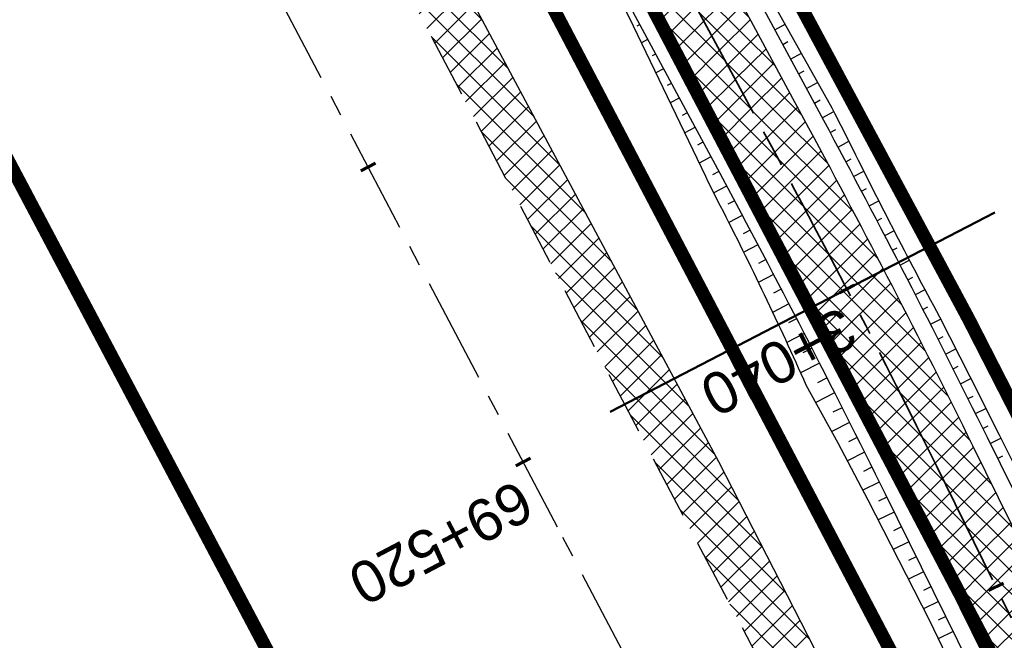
# Model space of a CAD drawing. Header units: metres. Extents: x 7529682 to 7533711, y 5721195 to 5727842.
# Tile 37 of 232: x 7531109 to 7531138, y 5725103 to 5725122. Entities that reach past the tile are written whole.
import ezdxf

# ---------------------------------------------------------------- set-up
doc = ezdxf.new("R2010")
doc.units = ezdxf.units.M
for name, pattern in [('817-dzialki-09-05-04$0$HIDDEN', [0.375, 0.25, -0.125]), ('ACAD_ISO05W100', [33, 24, -3, 0, -3, 0, -3]), ('CENTER', [50.800000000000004, 31.75, -6.35, 6.35, -6.35]), ('CENTER2', [28.575000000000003, 19.05, -3.175, 3.175, -3.175]), ('HIDDEN', [9.524999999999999, 6.35, -3.175])]:
    doc.linetypes.add(name, pattern=pattern)
for name, color, linetype in [('C-DROGI-SYTUACJA', 7, 'Continuous'), ('C-DROGI-SYTUACJA-ETYKIETY', 7, 'Continuous'), ('D-hatch-pobocza', 131, 'Continuous'), ('D-pobocza', 60, 'Continuous'), ('D-rowy', 160, 'Continuous'), ('D-skarpa', 2, 'Continuous'), ('D-skarpa-kreskowanie', 2, 'Continuous')]:
    doc.layers.add(name, color=color, linetype=linetype)
for name, color, linetype, lineweight, true_color in [('D-hatch-ciag-pieszo-rowerowy', 7, 'Continuous', 13, 0xff9f80), ('D-LR-etap-III', 7, '817-dzialki-09-05-04$0$HIDDEN', 50, 0x00008f), ('D-przekroje-pop', 7, 'Continuous', 50, 0x000099)]:
    doc.layers.add(name, color=color, linetype=linetype, lineweight=lineweight, true_color=true_color)
for name, color, linetype, lineweight in [('D-krawędzie', 3, 'Continuous', 30), ('D-obrzeża', 2, 'Continuous', 30), ('D-oś', 10, 'CENTER', 30), ('D-pas-drogowy', 7, 'ACAD_ISO05W100', 50)]:
    doc.layers.add(name, color=color, linetype=linetype, lineweight=lineweight)
doc.layers.add('poprzeczki', color=7, linetype='Continuous', true_color=0x0000c7)
doc.styles.get("Standard").update_dxf_attribs({"font": 'arial.ttf'})
pattern_1 = [(45, (0, 0), (-0.3367596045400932, 0.3367596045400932), []), (135, (0, 0), (-0.3367596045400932, -0.3367596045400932), [])]

# ---------------------------------------------------------------- blocks, each defined once
blk = doc.blocks.new('AeccTickLine')
at = {"color": 0, "linetype": 'ByBlock', "lineweight": -2}
blk.add_line((0, 1), (-3.673819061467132e-16, -1), dxfattribs=at)

msp = doc.modelspace()

# ---------------------------------------------------------------- hatches: boundary and pattern name
at = {"layer": 'D-hatch-ciag-pieszo-rowerowy'}
h = msp.add_hatch(dxfattribs=at)
h.set_pattern_fill('ANSI37', color=256, scale=0.15, style=0)
h.set_pattern_definition(pattern_1)
h.paths.add_polyline_path([(7531118.164896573, 5725142.89718586), (7531117.076540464, 5725142.281955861), (7531130.341235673, 5725117.669805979, -0.009011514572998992), (7531135.298873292, 5725108.060358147), (7531145.035806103, 5725088.322043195, 0.07528570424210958), (7531150.171491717, 5725080.951451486), (7531151.456638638, 5725079.596189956), (7531152.271576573, 5725080.553420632), (7531151.216595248, 5725081.665959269, -0.07525174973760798), (7531146.082702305, 5725089.032917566), (7531136.397298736, 5725108.66009308, 0.008978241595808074), (7531131.457307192, 5725118.233727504)])
h.paths.add_polyline_path([(7531119.253251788, 5725143.512415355), (7531118.164896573, 5725142.89718586), (7531131.457307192, 5725118.233727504, -0.008978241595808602), (7531136.397298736, 5725108.66009308), (7531146.082702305, 5725089.032917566, 0.07525174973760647), (7531151.216595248, 5725081.665959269), (7531152.271576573, 5725080.553420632), (7531153.086514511, 5725081.510651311), (7531152.261569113, 5725082.380603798, -0.0752173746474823), (7531147.129491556, 5725089.743883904), (7531137.494820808, 5725109.261525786, 0.008944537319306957), (7531132.572709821, 5725118.798885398)])
at = {"layer": 'D-hatch-pobocza'}
h = msp.add_hatch(dxfattribs=at)
h.set_pattern_fill('ANSI37', color=256, scale=0.15, style=0)
h.set_pattern_definition(pattern_1)
h.paths.add_polyline_path([(7531057.009999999, 5725246.72), (7531044.19, 5725271.11), (7531030.969999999, 5725296.42), (7531019.37, 5725318.31), (7531007.54, 5725340.71), (7530994.469999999, 5725365.47), (7530982.58, 5725387.65), (7530971.809999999, 5725408.22), (7530959.96, 5725430.76), (7530944.54, 5725460.14), (7530935.92, 5725477.07), (7530923.099999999, 5725500.31), (7530908, 5725529.49), (7530889.658288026, 5725563.375066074), (7530889.585888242, 5725561.256865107), (7530918.171722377, 5725507.178125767), (7530950.162943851, 5725446.305402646), (7530993.419108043, 5725364.264712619), (7531022.766433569, 5725308.719304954), (7531053.80955549, 5725249.872416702), (7531081.165622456, 5725197.874670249), (7531103.902359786, 5725154.540603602), (7531128.123220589, 5725108.448161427), (7531149.321390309, 5725068.209396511), (7531151.44, 5725067.36), (7531152.004139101, 5725067.286014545), (7531141.2, 5725086.69), (7531129.87, 5725108.78), (7531118.46, 5725130.11), (7531107.389999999, 5725151.39), (7531095.36, 5725174.01), (7531083.61, 5725196.49), (7531071.559999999, 5725218.8)])

# ---------------------------------------------------------------- linework, layer by layer
at = {"layer": 'C-DROGI-SYTUACJA', "color": 10, "linetype": 'CENTER2', "lineweight": 35, "ltscale": 0.2}
msp.add_lwpolyline([(7531035.213067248, 5725301.103738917), (7531059.943841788, 5725254.222853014, -0.00440054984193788), (7531062.366458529, 5725249.530815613), (7531071.708538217, 5725231.039993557, 0.004122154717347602), (7531073.975449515, 5725226.643517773), (7531073.975449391, 5725226.643518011), (7531087.383313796, 5725201.158175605), (7531110.121662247, 5725157.821038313), (7531131.457307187, 5725118.233727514, -0.008978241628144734), (7531136.397298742, 5725108.660093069), (7531146.082702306, 5725089.032917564, 0.07525174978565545), (7531151.216595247, 5725081.66595927), (7531154.313313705, 5725078.4002911, -0.06893621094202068), (7531156.868938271, 5725074.829562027)], format="xyb", dxfattribs=at)
at = {"layer": 'D-krawędzie', "linetype": 'HIDDEN', "ltscale": 0.3, "flags": 128}
msp.add_lwpolyline([(7530572.009999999, 5726166.06), (7530620.380949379, 5726072.761487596), (7530641.555222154, 5726032.007915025), (7530660.960861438, 5725995.070069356), (7530689.128213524, 5725941.540167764), (7530707.335918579, 5725907.031820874), (7530725.255781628, 5725873.092686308), (7530743.969545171, 5725837.653904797), (7530770.526708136, 5725787.119408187), (7530787.864146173, 5725754.266918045), (7530809.897571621, 5725712.541613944), (7530824.739035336, 5725684.389287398), (7530840.856259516, 5725653.693092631), (7530860.675070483, 5725616.154465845), (7530865.283000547, 5725607.394015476), (7530878.050274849, 5725583.079962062), (7530918.171722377, 5725507.178125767), (7530950.162943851, 5725446.305402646), (7530993.419108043, 5725364.264712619), (7531022.766433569, 5725308.719304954), (7531053.80955549, 5725249.872416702), (7531081.165622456, 5725197.874670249), (7531103.902359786, 5725154.540603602), (7531128.123220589, 5725108.448161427), (7531149.3, 5725068.249999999), (7531167.380094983, 5725033.766927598), (7531197.164745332, 5724976.987689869), (7531228.151004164, 5724918.034426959), (7531253.152837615, 5724870.491119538), (7531286.7961686, 5724806.653565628), (7531306.739858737, 5724768.664832), (7531335.094443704, 5724714.652299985), (7531357.3191504, 5724672.438740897), (7531373.644908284, 5724641.454376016), (7531392.161870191, 5724605.998675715), (7531418.480331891, 5724555.852756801), (7531439.726902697, 5724515.582472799), (7531468.399107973, 5724461.077223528), (7531491.782023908, 5724416.527754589), (7531531.990296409, 5724339.832565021), (7531557.226635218, 5724291.658956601), (7531569.851546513, 5724267.577443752), (7531591.375556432, 5724226.547822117), (7531610.003879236, 5724191.103071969), (7531616.882991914, 5724177.998849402), (7531629.984986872, 5724153.025496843), (7531641.006768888, 5724132.021778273), (7531664.906257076, 5724087.616922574), (7531677.64401952, 5724064.785715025), (7531683.112433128, 5724054.988140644), (7531686.752875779, 5724048.180044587), (7531695.447538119, 5724031.696667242), (7531703.748818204, 5724015.917210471), (7531709.214143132, 5724005.513965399), (7531719.388607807, 5723986.14687362), (7531726.295217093, 5723973.000144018), (7531732.740794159, 5723960.735633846), (7531735.13, 5723956.19)], dxfattribs=at)
at = {"layer": 'D-LR-etap-III', "ltscale": 10, "flags": 128}
msp.add_lwpolyline([(7531750.474471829, 5723895.103125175, 0.4, 0.4, 0), (7531750.505, 5723895.13, 0.4, 0.4, 0), (7531682.71, 5724022.92, 0.4, 0.4, 0), (7531619.177023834, 5724147.203692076, 0.4, 0.4, 0), (7531592.308960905, 5724198.48863389, 0.4, 0.4, 0), (7531553.263875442, 5724272.918564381, 0.4, 0.4, 0), (7531504.019999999, 5724366.79, 0.4, 0.4, 0), (7531482.09, 5724407.62, 0.4, 0.4, 0), (7531412.350402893, 5724541.182759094, 0.4, 0.4, 0), (7531388.463669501, 5724586.929768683, 0.4, 0.4, 0), (7531345.12, 5724669.94, 0.4, 0.4, 0), (7531127.66, 5725081.67, 0.4, 0.4, 0), (7531059.253139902, 5725211.040795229, 0.4, 0.4, 0), (7531008.007244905, 5725307.953830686, 0.4, 0.4, 0), (7530964.181635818, 5725390.835555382, 0.4, 0.4, 0), (7530914.557354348, 5725484.683561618, 0.4, 0.4, 0), (7530865.243241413, 5725577.493975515, 0.4, 0.4, 0), (7530840.085257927, 5725624.058651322, 0.4, 0.4, 0), (7530802.559525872, 5725694.924584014, 0.4, 0.4, 0), (7530755.54, 5725787.51, 0.4, 0.4, 0), (7530708.717810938, 5725876.303221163, 0.4, 0.4, 0), (7530695.12, 5725902.09, 0.4, 0.4, 0), (7530642.91397006, 5726001.07839487, 0.4, 0.4, 0), (7530634.934723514, 5726016.146615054, 0.4, 0.4, 0), (7530610.820000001, 5726061.929999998, 0.4, 0.4, 0), (7530610.820000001, 5726061.929999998, 0.4, 0.4, 0), (7530607.21, 5726063.51, 0.4, 0.4, 0), (7530597.42, 5726080.68, 0.4, 0.4, 0), (7530591.16, 5726088.44, 0.4, 0.4, 0), (7530581.28, 5726107.21, 0.4, 0.4, 0), (7530571.29, 5726130.56, 0.4, 0.4, 0), (7530549.554994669, 5726171.527317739, 0.4, 0.4, 0), (7530531.014309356, 5726206.473807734, 0.4, 0.4, 0), (7530516.461208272, 5726236.016618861, 0.4, 0.4, 0), (7530500.798929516, 5726266.141265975, 0.4, 0.4, 0), (7530491.349999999, 5726283.94, 0.4, 0.4, 0), (7530482.4, 5726303.41, 0.4, 0.4, 0), (7530482.4, 5726303.41, 0.4, 0.4, 0), (7530450.41, 5726357.28, 0.4, 0.4, 0), (7530397.759396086, 5726458.499907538, 0.4, 0.4, 0), (7530334.707815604, 5726583.664702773, 0.4, 0.4, 0), (7530303.939274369, 5726645.167943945, 0.4, 0.4, 0), (7530300.509779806, 5726651.777515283, 0.4, 0.4, 0), (7530289.213532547, 5726671.966724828, 0.4, 0.4, 0), (7530281.54, 5726685.57, 0.4, 0.4, 0), (7530261.37085633, 5726724.163374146, 0.4, 0.4, 0), (7530254.03, 5726738.21, 0.4, 0.4, 0), (7530197.219999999, 5726845.06, 0.4, 0.4, 0), (7530194.71, 5726849.15, 0.4, 0.4, 0), (7530195.92, 5726850.75, 0.4, 0.4, 0), (7530170.546669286, 5726892.961489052, 0.4, 0.4, 0), (7530143.174718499, 5726945.065838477, 0.4, 0.4, 0), (7530105.059999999, 5727018.32, 0.4, 0.4, 0), (7530100.059999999, 5727027.16, 0.4, 0.4, 0), (7530062.318670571, 5727099.625398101, 0.4, 0.4, 0), (7530015.378537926, 5727189.420463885, 0.4, 0.4, 0), (7529983.207960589, 5727250.206596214, 0.4, 0.4, 0), (7529953.284293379, 5727306.74720398, 0.4, 0.4, 0), (7529900.67053443, 5727406.15903814, 0.4, 0.4, 0), (7529890.630239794, 5727425.131178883, 0.4, 0.4, 0), (7529875.155383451, 5727454.426350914, 0.4, 0.4, 0), (7529857.560096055, 5727487.787346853, 0.4, 0.4, 0), (7529835.194401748, 5727530.19312405, 0.4, 0.4, 0), (7529811.740544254, 5727574.662079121, 0.4, 0.4, 0), (7529792.101859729, 5727611.922638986, 0.4, 0.4, 0), (7529768.066117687, 5727657.469613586, 0.4, 0.4, 0), (7529755.210566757, 5727682.131373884, 0.4, 0.4, 0), (7529753.309999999, 5727681.13, 0.4, 0.4, 0), (7529739.21, 5727707.77, 0.4, 0.4, 0), (7529735.394745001, 5727711.251990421, 0.4, 0.4, 0), (7529725.42, 5727730.2, 0.4, 0.4, 0), (7529723.55, 5727729.88, 0.4, 0.4, 0), (7529695.566668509, 5727782.932080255, 0.4, 0.4, 0), (7529717.67971874, 5727794.024357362, 0.4, 0.4, 0), (7529736.274870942, 5727758.647400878, 0.4, 0.4, 0), (7529736.274870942, 5727758.647400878, 0.4, 0.4, 0), (7529744.511003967, 5727750.406106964, 0.4, 0.4, 0), (7529744.511003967, 5727750.406106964, 0.4, 0.4, 0), (7529750.282568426, 5727738.549848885, 0.4, 0.4, 0), (7529777.108510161, 5727687.569424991, 0.4, 0.4, 0), (7529796.51537536, 5727651.329932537, 0.4, 0.4, 0), (7529814.937945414, 5727616.793170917, 0.4, 0.4, 0), (7529839.006722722, 5727572.303976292, 0.4, 0.4, 0), (7529860.617626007, 5727532.509108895, 0.4, 0.4, 0), (7529882.348967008, 5727491.504261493, 0.4, 0.4, 0), (7529904.865139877, 5727449.096370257, 0.4, 0.4, 0), (7529920.747384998, 5727418.884773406, 0.4, 0.4, 0), (7529946.676504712, 5727368.547487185, 0.4, 0.4, 0), (7529972.024701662, 5727320.573310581, 0.4, 0.4, 0), (7529987.740014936, 5727290.153392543, 0.4, 0.4, 0), (7529996.497385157, 5727273.661630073, 0.4, 0.4, 0), (7530017.541471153, 5727234.202689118, 0.4, 0.4, 0), (7530033.053657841, 5727204.864166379, 0.4, 0.4, 0), (7530051.622983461, 5727170.222745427, 0.4, 0.4, 0), (7530069.276612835, 5727137.015751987, 0.4, 0.4, 0), (7530089.385386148, 5727097.533639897, 0.4, 0.4, 0), (7530109.712512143, 5727060.746615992, 0.4, 0.4, 0), (7530136.769722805, 5727011.640131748, 0.4, 0.4, 0), (7530162.446686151, 5726962.743777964, 0.4, 0.4, 0), (7530187.674104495, 5726916.992101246, 0.4, 0.4, 0), (7530207.820739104, 5726879.335323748, 0.4, 0.4, 0), (7530230.625609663, 5726834.518686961, 0.4, 0.4, 0), (7530262.288093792, 5726776.61832811, 0.4, 0.4, 0), (7530277.509672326, 5726760.213143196, 0.4, 0.4, 0), (7530286.036865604, 5726744.106684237, 0.4, 0.4, 0), (7530288.097472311, 5726735.884066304, 0.4, 0.4, 0), (7530290.393870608, 5726725.046963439, 0.4, 0.4, 0), (7530296.17664807, 5726713.582980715, 0.4, 0.4, 0), (7530302.726195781, 5726701.18226779, 0.4, 0.4, 0), (7530325.685047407, 5726657.466383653, 0.4, 0.4, 0), (7530343.243978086, 5726623.648592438, 0.4, 0.4, 0), (7530360.229820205, 5726591.746871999, 0.4, 0.4, 0), (7530383.20855044, 5726548.059469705, 0.4, 0.4, 0), (7530406.017875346, 5726503.605514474, 0.4, 0.4, 0), (7530427.464919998, 5726462.620289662, 0.4, 0.4, 0), (7530447.9278544, 5726424.388014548, 0.4, 0.4, 0), (7530471.126878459, 5726379.920667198, 0.4, 0.4, 0), (7530490.501003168, 5726343.033350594, 0.4, 0.4, 0), (7530509.499458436, 5726306.733076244, 0.4, 0.4, 0), (7530529.890269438, 5726267.244072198, 0.4, 0.4, 0), (7530543.852446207, 5726238.990319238, 0.4, 0.4, 0), (7530554.808897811, 5726218.943990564, 0.4, 0.4, 0), (7530559.027108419, 5726212.223286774, 0.4, 0.4, 0), (7530563.060988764, 5726206.409670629, 0.4, 0.4, 0), (7530566.93354971, 5726200.463543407, 0.4, 0.4, 0), (7530569.771022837, 5726194.901501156, 0.4, 0.4, 0), (7530571.47319415, 5726191.282350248, 0.4, 0.4, 0), (7530572.839142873, 5726188.024533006, 0.4, 0.4, 0), (7530575.295071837, 5726182.034664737, 0.4, 0.4, 0), (7530579.736851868, 5726173.306070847, 0.4, 0.4, 0), (7530583.3, 5726167.41, 0.4, 0.4, 0), (7530593.4, 5726163.33, 0.4, 0.4, 0), (7530598.618375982, 5726155.264489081, 0.4, 0.4, 0), (7530608.258304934, 5726140.497132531, 0.4, 0.4, 0), (7530603.269999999, 5726136.83, 0.4, 0.4, 0), (7530606.53, 5726131.84, 0.4, 0.4, 0), (7530604.239057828, 5726124.21679044, 0.4, 0.4, 0), (7530605.847136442, 5726121.630127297, 0.4, 0.4, 0), (7530608.971611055, 5726116.164124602, 0.4, 0.4, 0), (7530618.114293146, 5726097.791111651, 0.4, 0.4, 0), (7530651.213125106, 5726034.959524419, 0.4, 0.4, 0), (7530670.243741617, 5725998.61095082, 0.4, 0.4, 0), (7530698.075474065, 5725945.952624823, 0.4, 0.4, 0), (7530716.505955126, 5725911.3051464, 0.4, 0.4, 0), (7530735.223454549, 5725875.667401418, 0.4, 0.4, 0), (7530752.504235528, 5725842.154920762, 0.4, 0.4, 0), (7530778.310652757, 5725793.501254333, 0.4, 0.4, 0), (7530797.499961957, 5725756.381811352, 0.4, 0.4, 0), (7530812.518974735, 5725728.28874362, 0.4, 0.4, 0), (7530820.039295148, 5725713.160404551, 0.4, 0.4, 0), (7530822.422446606, 5725710.193574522, 0.4, 0.4, 0), (7530833.154893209, 5725688.800634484, 0.4, 0.4, 0), (7530849.629354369, 5725656.158601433, 0.4, 0.4, 0), (7530867.98290276, 5725621.963939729, 0.4, 0.4, 0), (7530872.629809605, 5725612.88760475, 0.4, 0.4, 0), (7530880.354488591, 5725597.594500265, 0.4, 0.4, 0), (7530883.839446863, 5725593.389159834, 0.4, 0.4, 0), (7530891.782113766, 5725587.763349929, 0.4, 0.4, 0), (7530895.038670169, 5725584.280746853, 0.4, 0.4, 0), (7530897.033644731, 5725580.941110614, 0.4, 0.4, 0), (7530900.951646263, 5725579.945856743, 0.4, 0.4, 0), (7530904.80970798, 5725571.977328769, 0.4, 0.4, 0), (7530903.682362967, 5725568.566434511, 0.4, 0.4, 0), (7530908.900614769, 5725558.844845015, 0.4, 0.4, 0), (7530910.252030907, 5725545.671606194, 0.4, 0.4, 0), (7530912.872986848, 5725538.645543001, 0.4, 0.4, 0), (7530945.278171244, 5725478.464284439, 0.4, 0.4, 0), (7530959.692318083, 5725450.24628822, 0.4, 0.4, 0), (7531002.82670893, 5725368.192370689, 0.4, 0.4, 0), (7531044.703532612, 5725290.314293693, 0.4, 0.4, 0), (7531064.098839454, 5725253.212562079, 0.4, 0.4, 0), (7531083.010253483, 5725216.677517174, 0.4, 0.4, 0), (7531113.013137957, 5725158.465613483, 0.4, 0.4, 0), (7531137.364304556, 5725113.07076138, 0.4, 0.4, 0), (7531150.830830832, 5725086.711759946, 0.4, 0.4, 0), (7531159.745663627, 5725076.640848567, 0.4, 0.4, 0), (7531166.309999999, 5725074.58, 0.4, 0.4, 0), (7531172.29, 5725062.58, 0.4, 0.4, 0), (7531170.589828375, 5725055.605912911, 0.4, 0.4, 0), (7531173.732823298, 5725044.080706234, 0.4, 0.4, 0), (7531215.342008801, 5724964.859648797, 0.4, 0.4, 0), (7531238.054496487, 5724921.684649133, 0.4, 0.4, 0), (7531262.389821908, 5724875.282876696, 0.4, 0.4, 0), (7531295.587160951, 5724811.265731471, 0.4, 0.4, 0), (7531348.487908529, 5724712.362812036, 0.4, 0.4, 0), (7531363.740817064, 5724682.68394264, 0.4, 0.4, 0), (7531366.986905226, 5724675.865317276, 0.4, 0.4, 0), (7531382.541261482, 5724646.110625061, 0.4, 0.4, 0), (7531401.299165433, 5724610.874551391, 0.4, 0.4, 0), (7531428.964837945, 5724558.862274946, 0.4, 0.4, 0), (7531449.111202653, 5724520.397801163, 0.4, 0.4, 0), (7531477.292992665, 5724465.831467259, 0.4, 0.4, 0), (7531500.996290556, 5724421.112506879, 0.4, 0.4, 0), (7531512.121834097, 5724400.549045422, 0.4, 0.4, 0), (7531513.78163794, 5724396.757451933, 0.4, 0.4, 0), (7531526.32, 5724379.39, 0.4, 0.4, 0), (7531566.783642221, 5724302.73628205, 0.4, 0.4, 0), (7531578.579156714, 5724282.774819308, 0.4, 0.4, 0), (7531584.232619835, 5724273.111246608, 0.4, 0.4, 0), (7531590.109283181, 5724263.508189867, 0.4, 0.4, 0), (7531593.027899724, 5724258.771479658, 0.4, 0.4, 0), (7531595.711841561, 5724254.226824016, 0.4, 0.4, 0), (7531601.659976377, 5724243.898197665, 0.4, 0.4, 0), (7531606.097733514, 5724235.986407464, 0.4, 0.4, 0), (7531609.382207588, 5724230.799061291, 0.4, 0.4, 0), (7531611.580260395, 5724227.671180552, 0.4, 0.4, 0), (7531612.707802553, 5724225.86410867, 0.4, 0.4, 0), (7531618.665224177, 5724214.480919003, 0.4, 0.4, 0), (7531619.885522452, 5724212.333950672, 0.4, 0.4, 0), (7531620.931818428, 5724210.787064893, 0.4, 0.4, 0), (7531623.518605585, 5724207.111542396, 0.4, 0.4, 0), (7531626.143926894, 5724203.61306897, 0.4, 0.4, 0), (7531632.022984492, 5724196.485954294, 0.4, 0.4, 0), (7531653.949089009, 5724152.617641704, 0.4, 0.4, 0), (7531656.750690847, 5724143.103797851, 0.4, 0.4, 0), (7531659.61440691, 5724133.254504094, 0.4, 0.4, 0), (7531661.627147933, 5724128.646047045, 0.4, 0.4, 0.01093811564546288), (7531674.314987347, 5724101.43546424, 0.4, 0.4, 0), (7531685.137626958, 5724081.408252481, 0.4, 0.4, 0), (7531692.159945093, 5724066.277333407, 0.4, 0.4, 0), (7531699.662164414, 5724051.388120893, 0.4, 0.4, 0), (7531704.480624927, 5724040.808561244, 0.4, 0.4, 0), (7531704.480624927, 5724040.808561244, 0.4, 0.4, 0), (7531704.401251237, 5724037.368913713, 0.4, 0.4, 0), (7531720.383609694, 5724003.441317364, 0.4, 0.4, 0), (7531728.79890528, 5723986.206298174, 0.4, 0.4, 0), (7531733.237926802, 5723977.192631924, 0.4, 0.4, 0), (7531736.750027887, 5723969.505210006, 0.4, 0.4, 0), (7531737.336143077, 5723968.518916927, 0.4, 0.4, 0), (7531738.285051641, 5723967.699360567, 0.4, 0.4, 0), (7531742.180915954, 5723962.346428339, 0.4, 0.4, 0), (7531744.286141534, 5723958.615526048, 0.4, 0.4, 0), (7531755.393260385, 5723944.192617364, 0.4, 0.4, 0), (7531758.69, 5723936.76, 0.4, 0.4, 0), (7531780.08, 5723929.25, 0.4, 0.4, 0), (7531792.611989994, 5723906.337708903, 0.4, 0.4, 0), (7531792.611989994, 5723906.337708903, 0.4, 0.4, 0), (7531756.962094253, 5723883.055323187, 0.4, 0.4, 0), (7531750.46, 5723895.130000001, 0.4, 0.4, 0), (7531750.46, 5723895.130000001, 0, 0, 0)], format="xyseb", dxfattribs=at)
at = {"layer": 'D-obrzeża'}
for points in [[(7531157.820350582, 5725075.705429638, 0.06860366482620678), (7531155.433696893, 5725079.035412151), (7531152.261569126, 5725082.380603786, -0.07521737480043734), (7531147.129491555, 5725089.743883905), (7531137.494820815, 5725109.261525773, 0.00894453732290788), (7531132.572709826, 5725118.798885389), (7531111.228553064, 5725158.401807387), (7531088.489882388, 5725201.739558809), (7531075.086492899, 5725227.216395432, -0.00412215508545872), (7531072.81958177, 5725231.612870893), (7531063.477188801, 5725250.10431303, 0.004400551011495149), (7531061.054571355, 5725254.796351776), (7531036.313724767, 5725301.696330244, 0.00422807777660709)], [(7531034.112408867, 5725300.511149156), (7531058.833112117, 5725253.649354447, -0.004400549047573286), (7531061.255728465, 5725248.957317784), (7531070.597494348, 5725230.467116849, 0.004122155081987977), (7531072.864405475, 5725226.070641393), (7531086.276745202, 5725200.576792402), (7531109.014771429, 5725157.240269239), (7531130.341235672, 5725117.66980598, -0.009011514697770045), (7531135.298873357, 5725108.060358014), (7531145.035806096, 5725088.322043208, 0.07528570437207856), (7531150.171491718, 5725080.951451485), (7531153.382484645, 5725077.565274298, -0.06860366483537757), (7531155.769138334, 5725074.235291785), (7531156.913255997, 5725072.063506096)]]:
    msp.add_lwpolyline(points, format="xyb", dxfattribs=at)
at = {"layer": 'D-oś', "ltscale": 0.1}
msp.add_lwpolyline([(7531488.682972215, 5724414.901138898), (7531465.30154836, 5724459.447768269), (7531436.630334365, 5724513.951133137), (7531415.382990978, 5724554.222881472), (7531389.061122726, 5724604.375291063), (7531370.54547166, 5724639.828481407), (7531354.22214964, 5724670.808223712), (7531331.99647235, 5724713.023626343), (7531303.640952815, 5724767.037938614), (7531283.698553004, 5724805.024214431), (7531250.055061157, 5724868.862076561), (7531225.052886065, 5724916.406033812), (7531194.065303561, 5724975.361817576), (7531164.280332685, 5725032.141666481), (7531146.201824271, 5725066.621712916), (7531125.025790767, 5725106.818458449), (7531100.803065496, 5725152.914450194), (7531078.067230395, 5725196.24679728), (7531050.712974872, 5725248.241100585), (7531019.671816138, 5725307.084268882), (7530990.323090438, 5725362.632329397), (7530947.065833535, 5725444.675091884), (7530915.075467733, 5725505.546186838), (7530874.953735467, 5725581.448561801)], dxfattribs=at)
at = {"layer": 'D-pas-drogowy', "ltscale": 0.2, "flags": 128}
msp.add_lwpolyline([(7531633.018560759, 5724182.834272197, 0.4, 0.4, 0), (7531617.558899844, 5724211.608162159, 0.4, 0.4, 0), (7531566.783642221, 5724302.73628205, 0.4, 0.4, 0), (7531538.419082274, 5724356.469679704, 0.4, 0.4, 0), (7531526.32, 5724379.39, 0.4, 0.4, 0), (7531516.102085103, 5724393.607319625, 0.4, 0.4, 0.001485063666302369), (7531513.78037409, 5724396.837773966, 0.4, 0.4, 0), (7531501.87, 5724413.41, 0.4, 0.4, 0), (7531474.926107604, 5724464.507896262, 0.4, 0.4, 0), (7531446.200436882, 5724518.992313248, 0.4, 0.4, 0), (7531424.962185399, 5724559.262257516, 0.4, 0.4, 0), (7531398.444460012, 5724609.565801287, 0.4, 0.4, 0), (7531379.647455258, 5724645.216004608, 0.4, 0.4, 0), (7531365.23, 5724672.56, 0.4, 0.4, 0), (7531341.305752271, 5724717.915356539, 0.4, 0.4, 0), (7531312.899996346, 5724771.788898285, 0.4, 0.4, 0), (7531292.590923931, 5724810.306502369, 0.4, 0.4, 0), (7531259.391619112, 5724873.271351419, 0.4, 0.4, 0), (7531233.740401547, 5724921.922582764, 0.4, 0.4, 0), (7531203.072738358, 5724980.092044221, 0.4, 0.4, 0), (7531173.471398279, 5725036.225177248, 0.4, 0.4, 0), (7531168.269999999, 5725046.09, 0.4, 0.4, 0), (7531172.29, 5725062.58, 0.4, 0.4, 0), (7531166.309999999, 5725074.58, 0.4, 0.4, 0), (7531150.32, 5725079.6, 0.4, 0.4, 0), (7531141.5, 5725096.43, 0.4, 0.4, 0), (7531109.311735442, 5725157.814415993, 0.4, 0.4, 0), (7531086.641300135, 5725201.047918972, 0.4, 0.4, 0), (7531059.198258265, 5725253.383662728, 0.4, 0.4, 0), (7531028.206828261, 5725312.48946212, 0.4, 0.4, 0), (7530999.104694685, 5725367.990143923, 0.4, 0.4, 0), (7530956.247527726, 5725449.724815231, 0.4, 0.4, 0), (7530924.397774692, 5725510.463768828, 0.4, 0.4, 0), (7530897.509999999, 5725561.74, 0.4, 0.4, 0), (7530894.46, 5725566.14, 0.4, 0.4, 0), (7530892.16, 5725570.49, 0.4, 0.4, 0), (7530869.362688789, 5725613.307018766, 0.4, 0.4, 0), (7530861.693971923, 5725627.704613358, 0.4, 0.4, 0), (7530852.74, 5725644.52, 0.4, 0.4, 0), (7530831.509999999, 5725684.2, 0.4, 0.4, 0), (7530811.13, 5725722.52, 0.4, 0.4, 0), (7530792.3476413, 5725757.940652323, 0.4, 0.4, 0), (7530768.03, 5725803.8, 0.4, 0.4, 0), (7530748.768542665, 5725840.178507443, 0.4, 0.4, 0), (7530727.7, 5725879.97, 0.4, 0.4, 0), (7530712.0981582, 5725909.54523909, 0.4, 0.4, 0), (7530693.644105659, 5725944.645156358, 0.4, 0.4, 0), (7530665.702224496, 5725997.538976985, 0.4, 0.4, 0), (7530641.759999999, 5726042.88, 0.4, 0.4, 0), (7530616.5, 5726091.48, 0.4, 0.4, 0), (7530604.628439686, 5726114.319880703, 0.4, 0.4, -0.007762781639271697), (7530602.5, 5726118.43, 0.4, 0.4, 0), (7530603.992037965, 5726123.394821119, 0.4, 0.4, 0), (7530606.53, 5726131.84, 0.4, 0.4, 0), (7530603.269999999, 5726136.83, 0.4, 0.4, 0), (7530593.775620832, 5726151.368713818, 0.4, 0.4, 0), (7530590.202637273, 5726156.84001263, 0.4, 0.4, 0), (7530583.3, 5726167.41, 0.4, 0.4, 0), (7530580.578343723, 5726170.427567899, 0.4, 0.4, 0), (7530575.849999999, 5726175.67, 0.4, 0.4, 0), (7530569.009999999, 5726186.66, 0.4, 0.4, 0), (7530562.555322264, 5726199.189409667, 0.4, 0.4, 0), (7530555.67, 5726211.39, 0.4, 0.4, 0), (7530548.29, 5726224.23, 0.4, 0.4, 0), (7530540.58, 5726237.71, 0.4, 0.4, 0), (7530532.679999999, 5726252.65, 0.4, 0.4, 0), (7530524.059999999, 5726269.35, 0.4, 0.4, 0), (7530502.82, 5726309.91, 0.4, 0.4, 0), (7530488.83, 5726336.63, 0.4, 0.4, 0), (7530466.03, 5726380.16, 0.4, 0.4, 0), (7530438.469999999, 5726432.77, 0.4, 0.4, 0), (7530424.53, 5726459.09, 0.4, 0.4, 0), (7530401.63, 5726502.97, 0.4, 0.4, 0), (7530383.38, 5726538.06, 0.4, 0.4, 0), (7530353.969999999, 5726593.52, 0.4, 0.4, 0), (7530338.469999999, 5726622.74, 0.4, 0.4, 0), (7530322.009999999, 5726653.88, 0.4, 0.4, 0), (7530297.54, 5726700.33, 0.4, 0.4, 0), (7530287.38, 5726719.6, 0.4, 0.4, 0), (7530285.94993921, 5726722.315508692, 0.4, 0.4, 0), (7530280.259999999, 5726733.12, 0.4, 0.4, 0), (7530266.73, 5726758.74, 0.4, 0.4, 0), (7530260.42, 5726770.47, 0.4, 0.4, 0), (7530253.25, 5726783.82, 0.4, 0.4, 0), (7530244.95, 5726799.33, 0.4, 0.4, 0), (7530239.389999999, 5726808.49, 0.4, 0.4, 0), (7530238.29, 5726807.9, 0.4, 0.4, 0), (7530218.11, 5726850.67, 0.4, 0.4, 0), (7530175.906646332, 5726928.168028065, 0.4, 0.4, 0), (7530096.679999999, 5727076.15, 0.4, 0.4, 0), (7530094.679999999, 5727079.89, 0.4, 0.4, 0), (7530064.59693469, 5727135.522637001, 0.4, 0.4, 0), (7530046.730970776, 5727168.8921561, 0.4, 0.4, 0), (7530025.803045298, 5727208.461374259, 0.4, 0.4, 0), (7530012.846501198, 5727232.979315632, 0.4, 0.4, 0), (7529994.15, 5727268.45, 0.4, 0.4, 0), (7529981.670868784, 5727291.93018666, 0.4, 0.4, 0), (7529949.889999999, 5727351.73, 0.4, 0.4, 0), (7529924.75, 5727399.03, 0.4, 0.4, 0), (7529915.515824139, 5727417.099754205, 0.4, 0.4, 0), (7529885.83, 5727475.19, 0.4, 0.4, 0), (7529862.559999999, 5727519.97, 0.4, 0.4, 0), (7529852.984923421, 5727538.191086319, 0.4, 0.4, 0), (7529836.513084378, 5727569.51130111, 0.4, 0.4, 0), (7529815.36890814, 5727609.140983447, 0.4, 0.4, 0), (7529792.795203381, 5727651.247499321, 0.4, 0.4, 0), (7529774.199114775, 5727685.858348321, 0.4, 0.4, 0), (7529746.966026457, 5727736.059440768, 0.4, 0.4, 0), (7529733.92, 5727757.62, 0.4, 0.4, 0), (7529708.607472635, 5727806.388536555, 0.4, 0.4, 0), (7529688.491967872, 5727796.344621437, 0.4, 0.4, 0), (7529723.55, 5727729.88, 0.4, 0.4, 0), (7529725.42, 5727730.2, 0.4, 0.4, 0), (7529735.38, 5727711.28, 0.4, 0.4, 0), (7529739.21, 5727707.77, 0.4, 0.4, 0), (7529753.309999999, 5727681.13, 0.4, 0.4, 0), (7529755.178396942, 5727682.114424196, 0.4, 0.4, 0), (7529792.101859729, 5727611.922638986, 0.4, 0.4, 0), (7529811.740544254, 5727574.662079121, 0.4, 0.4, 0), (7529835.194401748, 5727530.19312405, 0.4, 0.4, 0), (7529857.560096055, 5727487.787346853, 0.4, 0.4, 0), (7529875.155383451, 5727454.426350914, 0.4, 0.4, 0), (7529890.630239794, 5727425.131178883, 0.4, 0.4, 0), (7529900.67053443, 5727406.15903814, 0.4, 0.4, 0), (7529953.284293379, 5727306.74720398, 0.4, 0.4, 0), (7529983.207960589, 5727250.206596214, 0.4, 0.4, 0), (7530015.378537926, 5727189.420463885, 0.4, 0.4, 0), (7530062.318670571, 5727099.625398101, 0.4, 0.4, 0), (7530100.059999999, 5727027.16, 0.4, 0.4, 0), (7530105.059999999, 5727018.32, 0.4, 0.4, 0), (7530143.174718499, 5726945.065838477, 0.4, 0.4, 0), (7530170.546669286, 5726892.961489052, 0.4, 0.4, 0), (7530195.92, 5726850.75, 0.4, 0.4, 0), (7530194.71, 5726849.15, 0.4, 0.4, 0), (7530197.219999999, 5726845.06, 0.4, 0.4, 0), (7530254.03, 5726738.21, 0.4, 0.4, 0), (7530261.37085633, 5726724.163374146, 0.4, 0.4, 0), (7530281.54, 5726685.57, 0.4, 0.4, 0), (7530289.213532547, 5726671.966724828, 0.4, 0.4, 0), (7530300.509779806, 5726651.777515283, 0.4, 0.4, 0), (7530303.939274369, 5726645.167943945, 0.4, 0.4, 0), (7530334.707815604, 5726583.664702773, 0.4, 0.4, 0), (7530397.759396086, 5726458.499907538, 0.4, 0.4, 0), (7530450.41, 5726357.28, 0.4, 0.4, 0), (7530482.4, 5726303.41, 0.4, 0.4, 0), (7530483.687990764, 5726301.003383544, 0.4, 0.4, 0), (7530491.349999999, 5726283.94, 0.4, 0.4, 0), (7530512.67, 5726243.78, 0.4, 0.4, 0), (7530529.429999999, 5726209.46, 0.4, 0.4, 0), (7530571.29, 5726130.56, 0.4, 0.4, 0), (7530581.28, 5726107.21, 0.4, 0.4, 0), (7530591.16, 5726088.44, 0.4, 0.4, 0), (7530597.42, 5726080.68, 0.4, 0.4, 0), (7530607.21, 5726063.51, 0.4, 0.4, 0), (7530610.820000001, 5726061.929999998, 0.4, 0.4, 0), (7530634.934723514, 5726016.146615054, 0.4, 0.4, 0), (7530642.91397006, 5726001.07839487, 0.4, 0.4, 0), (7530695.12, 5725902.09, 0.4, 0.4, 0), (7530708.717810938, 5725876.303221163, 0.4, 0.4, 0), (7530755.54, 5725787.51, 0.4, 0.4, 0), (7530802.559525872, 5725694.924584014, 0.4, 0.4, 0), (7530840.085257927, 5725624.058651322, 0.4, 0.4, 0), (7530865.243241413, 5725577.493975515, 0.4, 0.4, 0), (7530914.557354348, 5725484.683561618, 0.4, 0.4, 0), (7530964.181635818, 5725390.835555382, 0.4, 0.4, 0), (7531008.007244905, 5725307.953830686, 0.4, 0.4, 0), (7531059.253139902, 5725211.040795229, 0.4, 0.4, 0), (7531127.66, 5725081.67, 0.4, 0.4, 0), (7531345.12, 5724669.94, 0.4, 0.4, 0), (7531388.463669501, 5724586.929768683, 0.4, 0.4, 0), (7531412.350402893, 5724541.182759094, 0.4, 0.4, 0), (7531482.09, 5724407.62, 0.4, 0.4, 0), (7531504.019999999, 5724366.79, 0.4, 0.4, 0), (7531519.374444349, 5724337.520497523, 0.4, 0.4, 0), (7531563.748815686, 5724252.931583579, 0.4, 0.4, 0), (7531602.175111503, 5724179.681224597, 0.4, 0.4, 0), (7531619.177023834, 5724147.203692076, 0.4, 0.4, 0), (7531625.038493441, 5724135.63500206, 0.4, 0.4, 0), (7531656.796442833, 5724073.31633882, 0.4, 0.4, 0), (7531675.12, 5724037.36, 0.4, 0.4, 0), (7531682.71, 5724022.92, 0.4, 0.4, 0), (7531705.565196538, 5723979.810545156, 0.4, 0.4, 0), (7531736.605941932, 5723921.261514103, 0.4, 0.4, 0), (7531750.46, 5723895.130000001, 0.4, 0.4, 0), (7531740.769999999, 5723886.56, 0.4, 0.4, 0), (7531732.86, 5723885, 0.4, 0.4, 0), (7531722.179999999, 5723887.77, 0.4, 0.4, 0), (7531729.87, 5723862.17, 0.4, 0.4, 0), (7531742.92, 5723861.93, 0.4, 0.4, 0), (7531763.71, 5723859.52, 0.4, 0.4, 0), (7531768.42, 5723854.12, 0.4, 0.4, 0), (7531787.42, 5723817.97, 0.4, 0.4, 0), (7531795.57, 5723809.82, 0.4, 0.4, 0), (7531816.346897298, 5723819.850397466, 0.4, 0.4, 0), (7531816.346897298, 5723819.850397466, 0.4, 0.4, 0), (7531805.059999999, 5723843.23, 0.4, 0.4, 0), (7531803.61, 5723886.23, 0.4, 0.4, 0), (7531803.61, 5723886.23, 0.4, 0.4, 0), (7531780.08, 5723929.25, 0.4, 0.4, 0), (7531758.69, 5723936.76, 0.4, 0.4, 0), (7531749.3590272, 5723946.412126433, 0.4, 0.4, 0), (7531742.71, 5723953.29, 0.4, 0.4, 0), (7531735.177368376, 5723967.877529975, 0.4, 0.4, 0), (7531722.37, 5723992.68, 0.4, 0.4, 0), (7531705.041669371, 5724030.885563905, 0.4, 0.4, 0), (7531699.469999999, 5724043.17, 0.4, 0.4, 0), (7531692.69, 5724058.11, 0.4, 0.4, 0), (7531679.672010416, 5724084.016803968, 0.4, 0.4, 0), (7531674.55, 5724094.21, 0.4, 0.4, 0), (7531666.633166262, 5724114.002855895, 0.4, 0.4, 0), (7531649, 5724153.82, 0.4, 0.4, 0), (7531641.49, 5724149.34, 0.4, 0.4, 0), (7531626.04, 5724179.34, 0.4, 0.4, 0), (7531633.03, 5724182.84, 0, 0, 0)], format="xyseb", dxfattribs=at)
at = {"layer": 'D-pobocza'}
for points in [[(7531158.230593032, 5725075.999457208, 0.06860366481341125), (7531155.843939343, 5725079.32943972), (7531152.679666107, 5725082.666348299, -0.07520123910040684), (7531147.548440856, 5725090.027901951), (7531137.930676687, 5725109.508145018, 0.008928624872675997), (7531133.017012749, 5725119.028381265), (7531111.671163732, 5725158.634392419), (7531088.932509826, 5725201.97211209), (7531075.530910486, 5725227.445546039, -0.004122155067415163), (7531073.263999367, 5725231.84202148), (7531063.921480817, 5725250.33371218, 0.004400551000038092), (7531061.498863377, 5725255.025750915), (7531036.753990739, 5725301.933361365, 0.00422807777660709), (7531034.348873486, 5725306.400670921), (7531024.385244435, 5725324.538161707, -0.004066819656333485), (7531022.070469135, 5725328.834348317), (7531001.180368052, 5725368.372842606), (7530957.926901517, 5725450.408416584), (7530925.933724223, 5725511.284861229), (7530911.967749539, 5725537.705720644, -0.1134663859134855), (7530908.507998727, 5725550.695775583), (7530908.342215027, 5725555.523057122, 0.1127731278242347), (7530907.144702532, 5725560.04414144), (7530903.026881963, 5725567.886137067)], [(7531033.672145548, 5725300.274113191), (7531058.388820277, 5725253.419954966, -0.004400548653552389), (7531060.811436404, 5725248.727918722), (7531070.153076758, 5725230.237966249, 0.004122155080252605), (7531072.419987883, 5725225.841490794), (7531085.834117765, 5725200.344239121), (7531108.572015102, 5725157.007961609), (7531129.894778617, 5725117.4442902, -0.009024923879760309), (7531134.859526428, 5725107.820408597), (7531144.616991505, 5725088.037758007, 0.07529938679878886), (7531149.753399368, 5725080.665702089), (7531152.972242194, 5725077.271246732, -0.0686036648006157), (7531155.358895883, 5725073.941264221), (7531156.470659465, 5725071.830893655)]]:
    msp.add_lwpolyline(points, format="xyb", dxfattribs=at)
msp.add_lwpolyline([(7531149.321390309, 5725068.209396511), (7531151.44, 5725067.36), (7531152.004139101, 5725067.286014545), (7531141.2, 5725086.69), (7531129.87, 5725108.78), (7531118.46, 5725130.11), (7531107.389999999, 5725151.39), (7531095.36, 5725174.01), (7531083.61, 5725196.49), (7531071.559999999, 5725218.8), (7531057.009999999, 5725246.72), (7531044.19, 5725271.11), (7531030.969999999, 5725296.42), (7531019.37, 5725318.31), (7531007.54, 5725340.71), (7530994.469999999, 5725365.47), (7530982.58, 5725387.65), (7530971.809999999, 5725408.22), (7530959.96, 5725430.76), (7530944.54, 5725460.14), (7530935.92, 5725477.07), (7530923.099999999, 5725500.31), (7530908, 5725529.49), (7530889.658288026, 5725563.375066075)], dxfattribs=at)
at = {"layer": 'D-przekroje-pop', "extrusion": (0.4602172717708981, -0.8878063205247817, 0), "elevation": -1616834.556843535}
msp.add_lwpolyline([(9320989.441382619, 0), (9320984.441382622, 0), (9320976.441382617, 0)], dxfattribs=at)
at = {"layer": 'D-rowy', "linetype": 'HIDDEN', "ltscale": 0.1, "const_width": 0.4, "flags": 128}
msp.add_lwpolyline([(7531149.9, 5725074.79), (7531149.9, 5725074.79), (7531138.641064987, 5725096.213928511), (7531118.877356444, 5725133.871305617), (7531109.576916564, 5725151.722126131), (7531096.94820068, 5725175.105976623), (7531083.448758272, 5725201.131248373), (7531075.375142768, 5725216.126263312), (7531058.982938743, 5725247.128653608), (7531038.532495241, 5725286.309070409), (7531017.625879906, 5725325.253628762), (7530968.704097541, 5725418.289077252), (7530946.217976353, 5725461.539419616)], dxfattribs=at)
at = {"layer": 'D-skarpa', "linetype": 'Continuous'}
for points in [[(7531111.962641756, 5725147.686119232), (7531114.731299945, 5725143.498351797), (7531117.530720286, 5725139.327163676), (7531120.343238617, 5725135.163034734), (7531122.701890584, 5725130.754293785), (7531125.077660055, 5725126.354778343), (7531127.302134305, 5725121.873722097), (7531129.464764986, 5725117.359335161), (7531129.540721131, 5725117.200780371), (7531129.911224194, 5725116.470824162, -0.01259762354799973), (7531132.484024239, 5725111.097462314), (7531133.440631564, 5725109.357746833), (7531134.340321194, 5725107.645038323), (7531136.178818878, 5725104.035129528), (7531138.108214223, 5725100.027202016)], [(7531118.94689499, 5725145.770353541), (7531121.336239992, 5725141.378154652), (7531123.675522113, 5725136.958974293), (7531128.403605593, 5725128.147302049), (7531130.816715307, 5725123.767911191), (7531133.264167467, 5725119.407029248), (7531133.343904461, 5725119.25051215), (7531133.719876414, 5725118.510017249, 0.009425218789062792), (7531136.487608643, 5725113.13907685), (7531137.402423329, 5725111.344881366), (7531138.282407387, 5725109.590335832), (7531140.092658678, 5725105.96648832), (7531142.090884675, 5725101.992526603)]]:
    msp.add_lwpolyline(points, format="xyb", dxfattribs=at)
at = {"layer": 'D-skarpa-kreskowanie', "linetype": 'Continuous'}
for p, q in [((7531127.492582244, 5725121.901488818, 107.89912900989), (7531127.411612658, 5725121.85785013, 107.8378056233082)), ((7531131.549227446, 5725121.751777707, 108.0321812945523), (7531131.855567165, 5725121.916879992, 107.8001708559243)), ((7531127.729799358, 5725121.461343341, 107.89987115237), (7531127.546906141, 5725121.362772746, 107.7613545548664)), ((7531131.786444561, 5725121.31163223, 108.0329234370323), (7531131.943378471, 5725121.396212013, 107.9140674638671)), ((7531127.967016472, 5725121.021197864, 107.9006132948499), (7531127.86509284, 5725120.966265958, 107.8234200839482)), ((7531132.023661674, 5725120.871486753, 108.0336655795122), (7531132.345057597, 5725121.044703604, 107.790252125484)), ((7531128.204233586, 5725120.581052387, 107.9013554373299), (7531127.979432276, 5725120.459895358, 107.7310991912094)), ((7531132.260878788, 5725120.431341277, 108.0344077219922), (7531132.425340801, 5725120.519978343, 107.909850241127)), ((7531128.441450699, 5725120.14090691, 107.9020975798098), (7531128.31857302, 5725120.074681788, 107.8090345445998)), ((7531132.498095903, 5725119.991195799, 108.0351498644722), (7531132.834548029, 5725120.172527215, 107.7803333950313)), ((7531128.678667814, 5725119.700761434, 107.9028397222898), (7531128.41195841, 5725119.557017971, 107.7008438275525)), ((7531132.735313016, 5725119.551050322, 108.0358920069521), (7531132.90730313, 5725119.643744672, 107.9056330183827)), ((7531128.915884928, 5725119.260615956, 107.9035818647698), (7531128.772053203, 5725119.183097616, 107.7946490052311)), ((7531132.97253013, 5725119.110904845, 108.0366341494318), (7531133.319704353, 5725119.298014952, 107.7736971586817)), ((7531129.153102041, 5725118.820470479, 107.9043240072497), (7531128.844484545, 5725118.654140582, 107.6705884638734)), ((7531133.209206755, 5725118.67046855, 108.0373724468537), (7531133.377829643, 5725118.761026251, 107.9097652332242)), ((7531129.390319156, 5725118.380325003, 107.9050661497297), (7531129.225533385, 5725118.291513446, 107.780263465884)), ((7531133.445331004, 5725118.22973695, 108.0381102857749), (7531133.772671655, 5725118.404834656, 107.790611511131)), ((7531129.62753627, 5725117.940179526, 107.9058082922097), (7531129.27701068, 5725117.751263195, 107.6403331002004)), ((7531133.679867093, 5725117.788157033, 108.0388481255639), (7531133.83859034, 5725117.872721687, 107.9189448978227)), ((7531129.864753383, 5725117.500034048, 107.9065504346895), (7531129.679013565, 5725117.399929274, 107.7658779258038)), ((7531133.914403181, 5725117.346577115, 108.0395859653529), (7531134.221938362, 5725117.509772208, 107.8074711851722)), ((7531130.101498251, 5725117.059634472, 107.9072959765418), (7531129.717168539, 5725116.853147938, 107.6164234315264)), ((7531134.148939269, 5725116.904997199, 108.0403238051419), (7531134.297742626, 5725116.983644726, 107.9281119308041)), ((7531130.337816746, 5725116.619006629, 107.9080424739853), (7531130.140568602, 5725116.513458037, 107.7588931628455)), ((7531134.382851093, 5725116.463088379, 108.0410616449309), (7531134.672904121, 5725116.61577672, 107.8225256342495)), ((7531130.572352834, 5725116.177426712, 107.9087889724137), (7531130.170233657, 5725115.963116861, 107.6049972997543)), ((7531134.614438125, 5725116.019954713, 108.0417994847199), (7531134.760138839, 5725116.096345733, 107.9321186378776)), ((7531130.806888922, 5725115.735846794, 107.909535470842), (7531130.602011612, 5725115.627097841, 107.7548932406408)), ((7531134.846025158, 5725115.576821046, 108.0425373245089), (7531135.138776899, 5725115.729693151, 107.8223499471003)), ((7531131.04142501, 5725115.294266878, 107.9102819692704), (7531130.62402239, 5725115.073605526, 107.5955049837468)), ((7531135.07761219, 5725115.13368738, 108.0432751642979), (7531135.224664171, 5725115.210166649, 107.9327686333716)), ((7531131.275475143, 5725114.852430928, 107.9110284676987), (7531131.062269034, 5725114.74017569, 107.7503853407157)), ((7531135.308641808, 5725114.690264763, 108.0440130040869), (7531135.604170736, 5725114.843342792, 107.8221206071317)), ((7531131.507062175, 5725114.409297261, 107.9117749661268), (7531131.064782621, 5725114.177378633, 107.5788255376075)), ((7531135.537269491, 5725114.245597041, 108.0447508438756), (7531135.685900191, 5725114.322272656, 107.9332493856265)), ((7531131.738649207, 5725113.966163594, 107.912521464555), (7531131.50956309, 5725113.846526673, 107.7402158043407)), ((7531135.765897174, 5725113.80092932, 108.0454886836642), (7531136.064893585, 5725113.954548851, 107.8213752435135)), ((7531131.970236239, 5725113.523029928, 107.9132679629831), (7531131.496145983, 5725113.276453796, 107.5569960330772)), ((7531135.994524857, 5725113.356261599, 108.0462265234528), (7531136.144891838, 5725113.433203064, 107.9336145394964)), ((7531132.201266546, 5725113.079607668, 107.9140144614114), (7531131.955477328, 5725112.952294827, 107.7294685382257)), ((7531136.22266248, 5725112.911343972, 108.0469643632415), (7531136.525132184, 5725113.065483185, 107.820632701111)), ((7531132.429894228, 5725112.634939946, 107.9147609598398), (7531131.914128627, 5725112.368881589, 107.5278428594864)), ((7531136.448320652, 5725112.465161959, 108.0477022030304), (7531136.600413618, 5725112.542351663, 107.9339897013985)), ((7531132.658521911, 5725112.190272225, 107.9155074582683), (7531132.388527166, 5725112.05156767, 107.7131368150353)), ((7531136.673978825, 5725112.018979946, 108.0484400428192), (7531136.979883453, 5725112.173594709, 107.8199216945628)), ((7531132.887149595, 5725111.745604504, 107.9162539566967), (7531132.322899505, 5725111.456926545, 107.4936925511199)), ((7531136.899636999, 5725111.572797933, 108.0491778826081), (7531137.053449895, 5725111.650220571, 107.9343720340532)), ((7531133.11514933, 5725111.300616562, 107.9170004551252), (7531132.82501577, 5725111.152793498, 107.6999085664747)), ((7531137.124878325, 5725111.126406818, 108.0499157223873), (7531137.43422404, 5725111.281475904, 107.8192130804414)), ((7531133.340807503, 5725110.854434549, 107.9177469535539), (7531132.775402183, 5725110.567553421, 107.4950423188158)), ((7531137.347594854, 5725110.678749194, 108.0506535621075), (7531137.503117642, 5725110.756387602, 107.9347640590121)), ((7531133.566465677, 5725110.408252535, 107.9184934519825), (7531133.291207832, 5725110.269169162, 107.7128814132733)), ((7531137.570311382, 5725110.23109157, 108.0513914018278), (7531137.883059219, 5725110.386571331, 107.8185360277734)), ((7531133.79212385, 5725109.962070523, 107.9192399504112), (7531133.25652563, 5725109.692567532, 107.5194978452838)), ((7531137.79302791, 5725109.783433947, 108.0521292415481), (7531137.950254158, 5725109.861272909, 107.9351633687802)), ((7531134.017091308, 5725109.515542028, 107.9199864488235), (7531133.756111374, 5725109.384769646, 107.7253692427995)), ((7531138.015423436, 5725109.335617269, 108.0528680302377), (7531138.331687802, 5725109.491683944, 107.8177393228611)), ((7531134.239807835, 5725109.067884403, 107.9207329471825), (7531133.727248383, 5725108.812124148, 107.5388275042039)), ((7531138.236684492, 5725108.887238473, 108.0536101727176), (7531138.395908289, 5725108.965810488, 107.9352342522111)), ((7531134.462524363, 5725108.62022678, 107.9214794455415), (7531134.210953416, 5725108.495222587, 107.7341915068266)), ((7531134.685240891, 5725108.172569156, 107.9222259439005), (7531134.191533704, 5725107.928279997, 107.5549802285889)), ((7531134.907434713, 5725107.724652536, 107.9229708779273), (7531134.664626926, 5725107.604834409, 107.7424539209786)), ((7531135.12869577, 5725107.27627374, 107.9237130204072), (7531134.648749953, 5725107.039435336, 107.5668943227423)), ((7531135.349956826, 5725106.827894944, 107.9244551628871), (7531135.112818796, 5725106.710874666, 107.7481534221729)), ((7531135.571217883, 5725106.379516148, 107.925197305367), (7531135.102611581, 5725106.148273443, 107.5768090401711)), ((7531135.79247894, 5725105.931137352, 107.9259394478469), (7531135.561010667, 5725105.816914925, 107.7538529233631)), ((7531136.013739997, 5725105.482758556, 107.9266815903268), (7531135.556473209, 5725105.25711155, 107.5867237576)), ((7531136.235001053, 5725105.03437976, 107.9274237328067), (7531136.009202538, 5725104.922955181, 107.7595524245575)), ((7531136.45626211, 5725104.586000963, 107.9281658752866), (7531136.010334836, 5725104.365949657, 107.5966384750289)), ((7531136.677523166, 5725104.137622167, 107.9289080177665), (7531136.456100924, 5725104.028357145, 107.7642902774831)), ((7531136.898784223, 5725103.689243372, 107.9296501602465), (7531136.451565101, 5725103.468554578, 107.5971623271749))]:
    msp.add_line(p, q, dxfattribs=at)

# ---------------------------------------------------------------- block references
at = {"layer": 'C-DROGI-SYTUACJA-ETYKIETY', "color": 2, "linetype": 'Continuous', "lineweight": 60, "xscale": 0.25, "yscale": 0.25, "zscale": 0.25, "rotation": 297.721226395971}
for p in [(7531119.3448685, 5725117.629287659), (7531123.996568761, 5725108.777074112)]:
    msp.add_blockref('AeccTickLine', p, dxfattribs=at)
at = {"layer": 'poprzeczki', "color": 2, "linetype": 'Continuous', "lineweight": 60}
for p, xscale, yscale, zscale, rotation in [((7531133.711917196, 5725113.968640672), 0.25, 0.25, 0.25, 297.4011285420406), ((7531138.189862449, 5725105.027517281), 0.2499999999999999, 0.2499999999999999, 0.2499999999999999, 296.2649129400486)]:
    msp.add_blockref('AeccTickLine', p, dxfattribs=dict(at, xscale=xscale, yscale=yscale, zscale=zscale, rotation=rotation))

# ---------------------------------------------------------------- texts
at = {"layer": 'C-DROGI-SYTUACJA-ETYKIETY', "color": 2}
for s, rotation, p in [('3+040', 207.4011285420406, (7531133.551571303, 5725113.463131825)), ('69+520', 207.7212263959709, (7531123.839049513, 5725108.270677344))]:
    msp.add_text(s, height=1.25, rotation=rotation, dxfattribs=at).set_placement(p)

doc.saveas('drawing.dxf')
